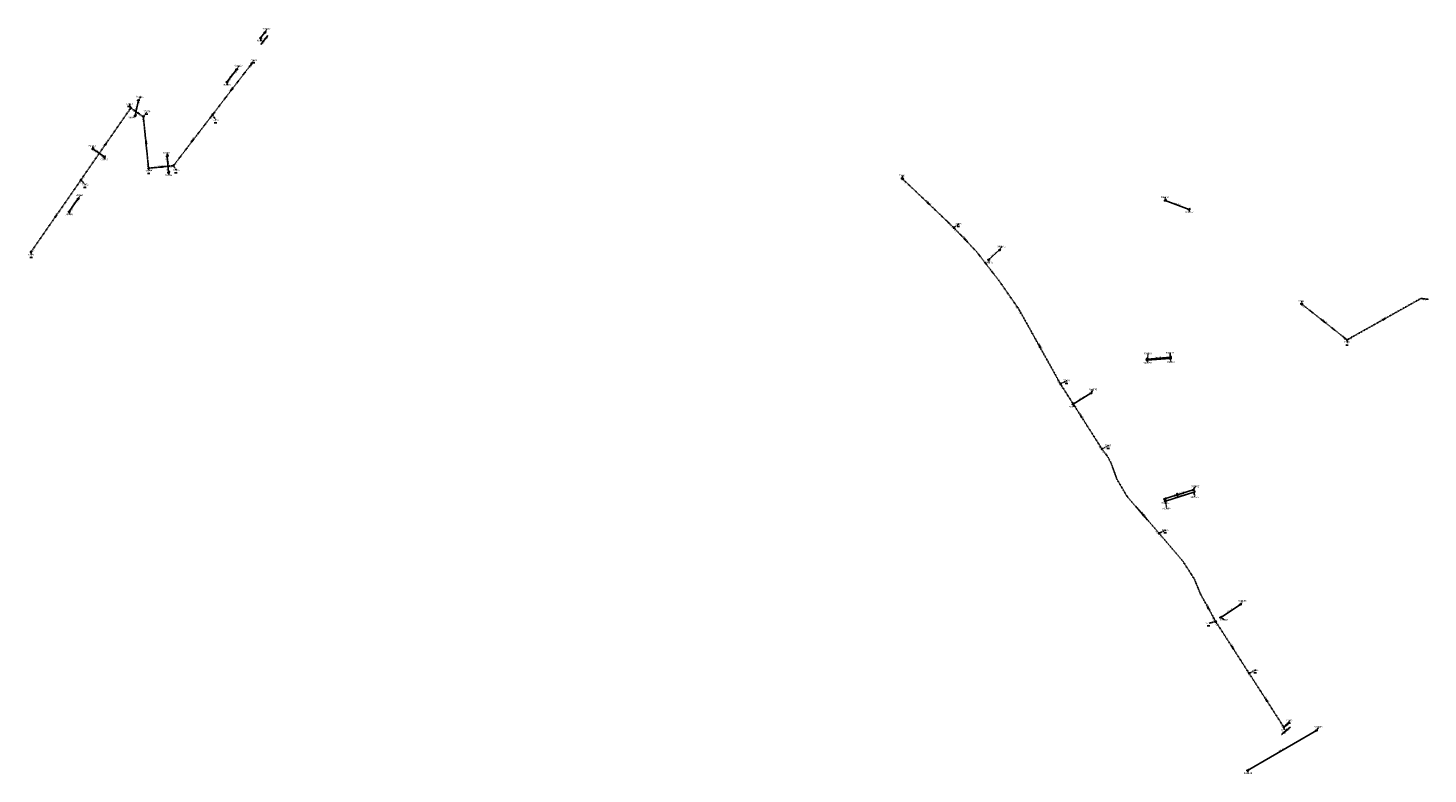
# Model space of a CAD drawing. Extents: x 188323 to 208361, y 565368 to 574910.
# Tile 247 of 256: x 202507 to 203705, y 572443 to 573081. Entities that reach past the tile are written whole.
import ezdxf

# ---------------------------------------------------------------- set-up
doc = ezdxf.new("R2010")
doc.units = 0
doc.linetypes.add('DASHDOT', pattern=[1, 0.5, -0.25, 0, -0.25])
doc.linetypes.add('DASHED', pattern=[0.75, 0.5, -0.25])
doc.layers.get('0').update_dxf_attribs({"linetype": 'CONTINUOUS'})
for name, color, linetype in [('RIO-AFM', 7, 'CONTINUOUS'), ('RIO-BOK', 7, 'CONTINUOUS'), ('RIO-DET', 7, 'CONTINUOUS'), ('RIO-KNP', 7, 'CONTINUOUS'), ('RIO-KNR', 7, 'CONTINUOUS'), ('RIO-LAG', 7, 'CONTINUOUS'), ('RIO-LAG_2B', 7, 'DASHED'), ('RIO-LEN', 7, 'CONTINUOUS'), ('RIO-MVD', 1, 'CONTINUOUS'), ('RIO-VRB', 6, 'DASHDOT'), ('RIO-VRH', 7, 'CONTINUOUS')]:
    doc.layers.add(name, color=color, linetype=linetype)
doc.styles.add('RIO-TXT', font='isocp.shx')

# ---------------------------------------------------------------- blocks, each defined once
blk = doc.blocks.new('L_VHR')
blk.add_lwpolyline([(-0.5, 0), (0.5, 0), (-0.5, 0.15), (-0.5, -0.15), (0.5, 0)])
blk = doc.blocks.new('L_VKT')
blk.add_line((0.3, 0.95), (-0.3, -0.05))
blk.add_lwpolyline([(0.3, 0.15), (0.3, 0.75), (-0.3, 0.75), (-0.3, 0.15)], close=True)
blk = doc.blocks.new('K_FIC')
blk.add_circle((0, 0), 0.0625)
at = {"style": 'RIO-TXT', "flags": 1}
blk.add_attdef('KNOOPNAAM', (2, 2), '', height=1, dxfattribs=at)
blk = doc.blocks.new('K_IPD')
blk.add_lwpolyline([(-0.496027, 0.307994), (0.503973, 0.307994), (0.003973, -0.558031)], close=True)
blk.add_solid([(-0.496027, 0.307994), (0.503973, 0.307994), (0.003973, -0.558031)])
at = {"style": 'RIO-TXT', "flags": 1}
blk.add_attdef('KNOOPNAAM', (2, 2), '', height=1, dxfattribs=at)
blk = doc.blocks.new('K_UTB')
blk.add_lwpolyline([(0.5, 0.15), (0.5, -0.3), (-0.5, -0.3), (-0.5, 0.15), (-0.45, 0.15), (-0.45, -0.25), (0, -0.25), (0.45, -0.25), (0.45, 0.15)], close=True)
blk.add_lwpolyline([(0.85, 0.6), (0.55, 0.65), (0.614828, 0.459583), (0.850842, 0.598937)])
blk.add_arc((0.85, -0.25), 0.85, 90, 180)
at = {"style": 'RIO-TXT', "flags": 1}
blk.add_attdef('KNOOPNAAM', (2, 2), '', height=1, dxfattribs=at)
blk = doc.blocks.new('1215_06______77102_____77103_')
at = {"layer": 'RIO-LAG_2B'}
blk.add_line((0, 0), (-7.455, -6.394), dxfattribs=at)
at = {"layer": 'RIO-VRH', "xscale": 2, "yscale": 2, "zscale": 2, "rotation": 220.5972}
blk.add_blockref('L_VHR', (-3.7275, -3.197), dxfattribs=at)
at = {"layer": 'RIO-AFM', "style": 'RIO-TXT'}
blk.add_text('r 200', height=0.9, rotation=400.5972, dxfattribs=at).set_placement((-4.8738, -3.5198))
at = {"layer": 'RIO-BOK', "style": 'RIO-TXT'}
for s, p in [('0.31', (-5.481, -6.5447)), ('0.71', (-1.7923, -3.3789))]:
    blk.add_text(s, height=0.9, rotation=400.5972, dxfattribs=at).set_placement(p)
at = {"layer": 'RIO-LEN', "style": 'RIO-TXT'}
blk.add_text('4m', height=0.9, rotation=400.5972, dxfattribs=at).set_placement((-6.1032, -4.5749))
blk = doc.blocks.new('1368_90______901262____901261_')
at = {"layer": 'RIO-LAG'}
blk.add_line((0, 0), (-5.92, -7.837), dxfattribs=at)
at = {"layer": 'RIO-AFM', "style": 'RIO-TXT'}
blk.add_text('r 315', height=0.9, rotation=412.9113, dxfattribs=at).set_placement((-4.0113, -4.4784))
at = {"layer": 'RIO-BOK', "style": 'RIO-TXT'}
for p in [(-3.9593, -7.5632), (-1.0307, -3.6835)]:
    blk.add_text('0.20', height=0.9, rotation=412.9113, dxfattribs=at).set_placement(p)
at = {"layer": 'RIO-LEN', "style": 'RIO-TXT'}
blk.add_text('6m', height=0.9, rotation=412.9113, dxfattribs=at).set_placement((-4.9873, -5.7714))

msp = doc.modelspace()

# ---------------------------------------------------------------- linework, layer by layer
at = {"layer": 'RIO-LAG'}
for p, q in [((202709.696, 573077.44), (202706.144, 573072.704)), ((202677.328, 573035.008), (202685.664, 573045.888)), ((202598.768, 573006.208), (202601.488, 573019.392)), ((202562.464, 572977.664), (202572.384, 572970.88)), ((202627.344, 572957.504), (202626.144, 572971.584)), ((202542.304, 572924.032), (202550.016, 572935.168)), ((203480.432, 572933.632), (203500.816, 572925.888)), ((203329.28, 572882.88), (203338.672, 572891.2)), ((203464.864, 572797.824), (203484.752, 572799.36)), ((203484.832, 572798.4), (203464.944, 572796.864)), ((203401.52, 572759.168), (203416.832, 572768.576)), ((203504.368, 572685.824), (203479.968, 572678.08)), ((203480.56, 572676.224), (203504.976, 572683.904)), ((203544.768, 572587.776), (203527.968, 572576.576)), ((203551.024, 572445.696), (203609.856, 572479.808))]:
    msp.add_line(p, q, dxfattribs=at)
at = {"layer": 'RIO-LAG_2B'}
for p, q in [((202664.96, 573006.976), (202698.4, 573050.624)), ((202552.256, 572951.104), (202594.912, 573012.8)), ((202594.912, 573012.8), (202605.744, 573005.312)), ((202605.744, 573005.312), (202610.208, 572961.216)), ((202631.488, 572963.328), (202664.96, 573006.976)), ((202610.208, 572961.216), (202631.488, 572963.328)), ((202509.584, 572889.408), (202552.256, 572951.104)), ((203255.68, 572952.064), (203299.456, 572910.336)), ((203597.52, 572844.736), (203636.112, 572814.272)), ((203390.736, 572776.576), (203355.12, 572840.576)), ((203426.272, 572720.896), (203390.736, 572776.576)), ((203552.256, 572528.768), (203523.664, 572573.12)), ((203581.984, 572482.688), (203552.256, 572528.768)), ((203585.072, 572485.312), (203581.984, 572482.688))]:
    msp.add_line(p, q, dxfattribs=at)
for points in [[(203299.456, 572910.336), (203318.816, 572889.92), (203337.92, 572865.216), (203355.12, 572840.576)], [(203636.112, 572814.272), (203699.328, 572849.664), (203705.312, 572849.024)], [(203475.152, 572648.704), (203447.824, 572680.192), (203439.008, 572695.168), (203434.176, 572708.672), (203431.296, 572714.112), (203426.272, 572720.896)], [(203523.664, 572573.12), (203510.592, 572596.8), (203505.28, 572609.664), (203495.808, 572624.384), (203475.152, 572648.704)]]:
    msp.add_lwpolyline(points, dxfattribs=at)
at = {"layer": 'RIO-VRB'}
for p, q in [((202706.14, 573072.71), (202706.6735, 573070.3816)), ((202709.7, 573077.42), (202711.6764, 573080.4758)), ((202685.67, 573045.92), (202687.6464, 573048.9758)), ((202698.4, 573050.64), (202700.3764, 573053.6958)), ((202677.33, 573035.01), (202677.8635, 573032.6816)), ((202601.49, 573019.38), (202603.4664, 573022.4358)), ((202594.92, 573012.77), (202593.8677, 573016.3594)), ((202605.75, 573005.28), (202609.0118, 573009.868)), ((202598.77, 573006.22), (202596.7944, 573004.5636)), ((202664.96, 573006.98), (202667.9969, 573002.4186)), ((202562.47, 572977.69), (202562.4697, 572980.465)), ((202626.14, 572971.6), (202626.1397, 572974.375)), ((202572.39, 572970.9), (202572.9235, 572968.5716)), ((202631.49, 572963.34), (202634.027, 572959.6447)), ((202552.25, 572951.09), (202556.1545, 572947.1359)), ((202610.21, 572961.22), (202610.7435, 572958.8916)), ((202627.35, 572957.48), (202627.8835, 572955.1516)), ((203255.68, 572952.08), (203255.6797, 572954.855)), ((202550.01, 572935.14), (202551.9864, 572938.1958)), ((203480.43, 572933.62), (203480.4297, 572936.395)), ((203500.81, 572925.89), (203501.3435, 572923.5616)), ((202542.31, 572924.02), (202542.8435, 572921.6916)), ((203299.46, 572910.33), (203303.8549, 572913.5677)), ((203338.67, 572891.21), (203340.6464, 572894.2658)), ((202509.58, 572889.42), (202510.1135, 572887.0916)), ((203329.28, 572882.86), (203329.8135, 572880.5316)), ((203597.52, 572844.72), (203597.5197, 572847.495)), ((203636.11, 572814.25), (203636.6435, 572811.9216)), ((203464.87, 572797.83), (203465.5771, 572794.5168)), ((203464.95, 572796.84), (203465.8306, 572802.538)), ((203484.75, 572799.39), (203484.7495, 572803.165)), ((203484.83, 572798.4), (203485.5371, 572795.0868)), ((203390.74, 572776.58), (203396.4486, 572779.358)), ((203416.84, 572768.59), (203418.8164, 572771.6458)), ((203401.52, 572759.2), (203402.0535, 572756.8716)), ((203426.28, 572720.9), (203431.9886, 572723.678)), ((203504.37, 572685.81), (203506.3464, 572688.8658)), ((203479.96, 572678.11), (203480.6671, 572674.7968)), ((203480.56, 572676.2), (203481.7876, 572669.9323)), ((203504.98, 572683.91), (203505.8606, 572679.612)), ((203475.15, 572648.68), (203480.8586, 572651.458)), ((203544.77, 572587.76), (203546.7464, 572590.8158)), ((203523.67, 572573.11), (203517.9621, 572571.7302)), ((203527.97, 572576.55), (203531.0914, 572574.6304)), ((203552.25, 572528.78), (203557.9586, 572531.558)), ((203581.99, 572482.66), (203582.5235, 572480.3316)), ((203585.07, 572485.3), (203587.0464, 572488.3558)), ((203609.85, 572479.8), (203611.8264, 572482.8558)), ((203551.02, 572445.68), (203551.5535, 572443.3516))]:
    msp.add_line(p, q, dxfattribs=at)

# ---------------------------------------------------------------- block references
at = {"layer": 'RIO-AFM', "xscale": 0.9, "yscale": 0.9, "zscale": 0.9}
for p, rotation in [((203490.7244, 572682.0375), 377.5058), ((203491.3321, 572680.1253), 17.5204)]:
    msp.add_blockref('L_VKT', p, dxfattribs=dict(at, rotation=rotation))
at = {"layer": 'RIO-DET'}
for name, p in [('1368_90______901262____901261_', (202712.192, 573074.944)), ('1215_06______77102_____77103_', (203587.568, 572482.816))]:
    msp.add_blockref(name, p, dxfattribs=at)
at = {"layer": 'RIO-KNP', "xscale": 1.25, "yscale": 1.25, "zscale": 1.25}
for name, p in [('K_UTB', (202706.144, 573072.704)), ('K_UTB', (202709.696, 573077.44)), ('K_UTB', (202685.664, 573045.888)), ('K_IPD', (202698.4, 573050.624)), ('K_UTB', (202677.328, 573035.008)), ('K_IPD', (202594.912, 573012.8)), ('K_UTB', (202601.488, 573019.392)), ('K_UTB', (202598.768, 573006.208)), ('K_IPD', (202605.744, 573005.312)), ('K_IPD', (202664.96, 573006.976)), ('K_UTB', (202562.464, 572977.664)), ('K_UTB', (202572.384, 572970.88)), ('K_UTB', (202626.144, 572971.584)), ('K_IPD', (202631.488, 572963.328)), ('K_IPD', (202552.256, 572951.104)), ('K_IPD', (202610.208, 572961.216)), ('K_UTB', (202627.344, 572957.504)), ('K_IPD', (203255.68, 572952.064)), ('K_UTB', (202550.016, 572935.168)), ('K_UTB', (203480.432, 572933.632)), ('K_UTB', (203500.816, 572925.888)), ('K_UTB', (202542.304, 572924.032)), ('K_IPD', (203299.456, 572910.336)), ('K_UTB', (203338.672, 572891.2)), ('K_IPD', (202509.584, 572889.408)), ('K_UTB', (203329.28, 572882.88)), ('K_IPD', (203597.52, 572844.736)), ('K_FIC', (203705.312, 572849.024)), ('K_FIC', (203355.12, 572840.576)), ('K_IPD', (203636.112, 572814.272)), ('K_UTB', (203464.864, 572797.824)), ('K_UTB', (203464.944, 572796.864)), ('K_UTB', (203484.752, 572799.36)), ('K_UTB', (203484.832, 572798.4)), ('K_IPD', (203390.736, 572776.576)), ('K_UTB', (203401.52, 572759.168)), ('K_UTB', (203416.832, 572768.576)), ('K_IPD', (203426.272, 572720.896)), ('K_UTB', (203504.368, 572685.824)), ('K_UTB', (203479.968, 572678.08)), ('K_UTB', (203480.56, 572676.224)), ('K_UTB', (203504.976, 572683.904)), ('K_IPD', (203475.152, 572648.704)), ('K_UTB', (203544.768, 572587.776)), ('K_IPD', (203523.664, 572573.12)), ('K_UTB', (203527.968, 572576.576)), ('K_IPD', (203552.256, 572528.768)), ('K_IPD', (203581.984, 572482.688)), ('K_IPD', (203585.072, 572485.312)), ('K_UTB', (203609.856, 572479.808)), ('K_UTB', (203551.024, 572445.696))]:
    msp.add_blockref(name, p, dxfattribs=at)
at = {"layer": 'RIO-VRH', "xscale": 2, "yscale": 2, "zscale": 2}
for p, rotation in [((202681.68, 573028.81), 232.5455), ((202600.335, 573009.025), 325.3359), ((202648.225, 572985.16), 232.5081), ((202573.585, 572981.93), 55.3191), ((202607.98, 572983.25), 455.7886), ((202620.85, 572962.28), 185.6887), ((203277.57, 572931.205), 316.364), ((202530.915, 572920.255), 55.3147), ((203309.135, 572900.14), 313.5196), ((203616.815, 572829.485), 321.7098), ((203667.715, 572831.96), 29.2613), ((203372.93, 572808.59), 119.0972), ((203408.51, 572748.74), 122.5555), ((203461.485, 572664.45), 130.9145), ((203517.13, 572584.945), 118.9311), ((203537.96, 572550.945), 122.8161), ((203567.12, 572505.72), 122.8213), ((203583.53, 572483.98), 220.5972)]:
    msp.add_blockref('L_VHR', p, dxfattribs=dict(at, rotation=rotation))

# ---------------------------------------------------------------- texts
at = {"layer": 'RIO-AFM', "style": 'RIO-TXT'}
for s, rotation, p in [('r 315', 52.5991, (202680.6107, 573040.125)), ('r 200', 52.5455, (202680.7903, 573028.4707)), ('r 315', 78.3142, (202599.4764, 573012.108)), ('r 200', 325.3359, (202599.9548, 573009.9003)), ('r 200', 52.5081, (202647.3353, 572984.8215)), ('r 315', 325.6128, (202567.0456, 572975.168)), ('r 200', 55.3191, (202572.713, 572981.5484)), ('r 200', 275.7886, (202608.4093, 572984.1079)), ('r 200', 5.6887, (202619.9943, 572962.6972)), ('r 315', 274.9065, (202627.1779, 572965.3907)), ('r 315', 55.2939, (202545.2877, 572929.1985)), ('r 200', 316.364, (203277.3413, 572932.1398)), ('r 500', 339.2307, (203490.0417, 572930.516)), ('r 200', 55.3147, (202530.0428, 572919.8731)), ('r 200', 313.5196, (203308.9455, 572901.0779)), ('r 400', 41.6407, (203333.0373, 572886.8702)), ('r 160', 321.7098, (203616.4982, 572830.3914)), ('r 160', 29.2613, (203666.7638, 572832.0002)), ('r 250', 299.0972, (203372.9928, 572809.5522)), ('r 800', 4.4864, (203473.9634, 572799.0451)), ('r 800', 364.4864, (203474.0426, 572798.0609)), ('r 400', 31.502, (203408.2279, 572763.8979)), ('r 250', 302.5555, (203408.5126, 572749.7033)), ('1450/1200', 377.5058, (203491.4967, 572682.2816)), ('1450/1200', 17.5204, (203492.1045, 572680.3692)), ('r 250', 310.9145, (203461.3417, 572665.3984)), ('r 200', 298.9311, (203517.1827, 572585.9001)), ('r 600', 393.7103, (203535.415, 572582.1259)), ('r 200', 302.816, (203537.9547, 572551.9058)), ('r 200', 302.8213, (203567.1152, 572506.6812)), ('r 400', 30.1097, (203579.4834, 572462.7661))]:
    msp.add_text(s, height=0.9, rotation=rotation, dxfattribs=at).set_placement(p)
at = {"layer": 'RIO-BOK', "style": 'RIO-TXT'}
for s, rotation, p in [('0.40', 52.5455, (202697.3461, 573046.9616)), ('0.20', 52.5991, (202679.2924, 573035.2718)), ('0.20', 52.5991, (202684.6197, 573042.2408)), ('-0.23', 55.3191, (202593.7386, 573008.6015)), ('-0.23', 325.3359, (202595.2762, 573010.8226)), ('0.20', 78.3142, (202600.4243, 573007.3074)), ('0.20', 78.3142, (202602.1404, 573015.6099)), ('-0.29', 325.3359, (202601.5848, 573006.4655)), ('-0.34', 275.7886, (202604.4991, 573003.7456)), ('0.12', 52.5081, (202663.9041, 573003.3028)), ('0.12', 52.5455, (202666.9226, 573007.24)), ('0.20', 325.6128, (202562.8356, 572975.7443)), ('0.20', 325.6128, (202568.6649, 572971.7597)), ('-0.24', 275.7886, (202608.4296, 572965.1602)), ('0.20', 274.9065, (202624.8656, 572970.085)), ('-0.14', 5.6887, (202627.5484, 572961.5404)), ('-0.14', 52.5081, (202633.4528, 572963.5987)), ('0.02', 55.3191, (202554.1977, 572951.4447)), ('-0.24', 5.6887, (202611.7417, 572959.9657)), ('0.20', 274.9065, (202625.6578, 572960.9081)), ('-0.19', 316.364, (203255.7281, 572950.1008)), ('0.02', 55.3147, (202551.3751, 572947.365)), ('0.20', 55.2939, (202544.2579, 572924.3738)), ('0.20', 55.2939, (202549.1338, 572931.4154)), ('-0.35', 316.364, (203295.5512, 572912.1724)), ('-0.35', 313.5196, (203299.4098, 572908.3509)), ('0.40', 55.3147, (202511.5277, 572889.7745)), ('-0.41', 304.9335, (203351.6384, 572843.169)), ('0.25', 321.7098, (203597.7523, 572842.7539)), ('0.13', 353.8177, (203701.6306, 572848.0131)), ('-0.41', 299.0972, (203354.5784, 572838.6958)), ('0.19', 321.7098, (203632.4667, 572815.3797)), ('0.19', 29.2613, (203638.0155, 572813.7129)), ('-0.29', 299.0972, (203387.5618, 572779.503)), ('-0.29', 302.5555, (203390.3143, 572774.6466)), ('-0.21', 302.5555, (203422.9271, 572723.6239)), ('-0.21', 306.4012, (203425.9849, 572718.9424)), ('-0.05', 310.9145, (203471.425, 572650.8774)), ('-0.05', 310.3743, (203474.9913, 572646.7066)), ('0.14', 298.9311, (203520.7359, 572575.5559)), ('0.14', 302.816, (203523.2531, 572571.1747)), ('0.22', 302.816, (203549.1707, 572531.0301)), ('0.22', 302.8213, (203551.8332, 572526.8446)), ('0.29', 302.8213, (203578.9116, 572484.9105))]:
    msp.add_text(s, height=0.9, rotation=rotation, dxfattribs=at).set_placement(p)
at = {"layer": 'RIO-KNR', "style": 'RIO-TXT'}
for s, p in [('901261', (202702.8485, 573069.6316)), ('901262', (202707.8514, 573079.7258)), ('901260', (202683.8214, 573048.2258)), ('77278', (202697.1889, 573052.9458)), ('901144', (202599.6414, 573021.6858)), ('901259', (202674.0385, 573031.9316)), ('77273', (202590.6802, 573015.6094)), ('77274', (202605.8243, 573009.118)), ('901145', (202592.9694, 573003.8136)), ('77277', (202664.8094, 573001.6686)), ('901143', (202558.6447, 572979.715)), ('901185', (202622.3147, 572973.625)), ('901142', (202569.0985, 572967.8216)), ('77275', (202607.556, 572958.1416)), ('901186', (202624.0585, 572954.4016)), ('77276', (202630.8395, 572958.8947)), ('77110', (203252.4922, 572954.105)), ('901141', (202548.1614, 572937.4458)), ('77272', (202552.967, 572946.3859)), ('900576', (203476.6047, 572935.645)), ('901100', (202539.0185, 572920.9416)), ('77109', (203300.6674, 572912.8177)), ('900577', (203497.5185, 572922.8116)), ('900573', (203336.8214, 572893.5158)), ('77271', (202506.926, 572886.3416)), ('900572', (203325.9885, 572879.7816)), ('77112', (203594.3322, 572846.745)), ('77113', (203633.456, 572811.1716)), ('900578', (203461.7521, 572793.7668)), ('900581', (203462.0056, 572801.788)), ('900579', (203480.9245, 572802.415)), ('900580', (203481.7121, 572794.3368)), ('77108', (203393.2611, 572778.608)), ('900575', (203414.9914, 572770.8958)), ('900574', (203398.2285, 572756.1216)), ('77107', (203428.8011, 572722.928)), ('900582', (203502.5214, 572688.1158)), ('900583', (203476.8421, 572674.0468)), ('900585', (203502.0356, 572678.862)), ('900584', (203477.9626, 572669.1823)), ('77106', (203477.6711, 572650.708)), ('900586', (203542.9214, 572590.0658)), ('77105', (203514.7746, 572570.9802)), ('900587', (203527.2664, 572573.8804)), ('77104', (203554.7711, 572530.808)), ('77102', (203583.8589, 572487.6058)), ('900589', (203608.0014, 572482.1058)), ('77103', (203579.336, 572479.5816)), ('900588', (203547.7285, 572442.6016))]:
    msp.add_text(s, height=1.5, dxfattribs=at).set_placement(p)
at = {"layer": 'RIO-LEN', "style": 'RIO-TXT'}
for s, rotation, p in [('14m', 52.5991, (202679.2989, 573038.4089)), ('55m', 52.5455, (202679.4769, 573026.7559)), ('13m', 78.3142, (202599.0392, 573009.9927)), ('13m', 325.3359, (202598.1775, 573011.1278)), ('44m', 275.7886, (202608.1904, 572986.2568)), ('12m', 325.6128, (202565.2623, 572976.387)), ('75m', 55.3191, (202571.4841, 572979.772)), ('55m', 52.5081, (202646.0208, 572983.1076)), ('21m', 5.6887, (202617.845, 572962.4831)), ('14m', 274.9065, (202626.9921, 572967.5427)), ('14m', 55.2939, (202544.058, 572927.4227)), ('61m', 316.364, (203275.7772, 572933.6295)), ('22m', 339.2307, (203488.0216, 572931.2807)), ('75m', 55.3147, (202528.8138, 572918.0969)), ('89m', 313.5196, (203307.4573, 572902.6434)), ('13m', 41.6407, (203331.4232, 572885.4349)), ('49m', 321.7098, (203614.8021, 572831.7289)), ('78m', 29.2613, (203664.8795, 572830.9443)), ('73m', 299.0972, (203371.9414, 572811.4391)), ('20m', 4.4864, (203471.81, 572798.8761)), ('20m', 364.4864, (203471.8893, 572797.8905)), ('18m', 31.502, (203406.3863, 572762.7691)), ('66m', 302.5555, (203407.3493, 572751.5232)), ('26m', 377.5058, (203488.15, 572681.2236)), ('26m', 17.5204, (203488.7574, 572679.3124)), ('88m', 310.9145, (203459.9261, 572667.0299)), ('90m', 298.9311, (203516.1367, 572587.79)), ('20m', 393.7103, (203533.619, 572580.9259)), ('53m', 302.816, (203536.7832, 572553.7205)), ('55m', 302.8213, (203565.9435, 572508.4958)), ('68m', 30.1097, (203577.6149, 572461.6824))]:
    msp.add_text(s, height=0.9, rotation=rotation, dxfattribs=at).set_placement(p)
at = {"layer": 'RIO-MVD', "style": 'RIO-TXT'}
for s, p in [('%%U1.80', (202698.8464, 573051.5458)), ('%%U1.80', (202592.3377, 573014.2094)), ('%%U1.80', (202607.4818, 573007.718)), ('%%U1.80', (202666.4669, 573000.2686)), ('%%U1.80', (202609.2135, 572956.7416)), ('%%U1.86', (202632.497, 572957.4947)), ('%%U1.15', (203254.1497, 572952.705)), ('%%U1.80', (202554.6245, 572944.9859)), ('%%U1.07', (203302.3249, 572911.4177)), ('%%U1.80', (202508.5835, 572884.9416)), ('%%U1.55', (203595.9897, 572845.345)), ('%%U1.51', (203635.1135, 572809.7716)), ('%%U1.74', (203394.9186, 572777.208)), ('%%U1.60', (203430.4586, 572721.528)), ('%%U1.82', (203479.3286, 572649.308)), ('%%U1.97', (203516.4321, 572569.5802)), ('%%U1.84', (203556.4286, 572529.408)), ('%%U1.75', (203585.5164, 572486.2058)), ('%%U1.68', (203580.9935, 572478.1816))]:
    msp.add_text(s, height=0.9, dxfattribs=at).set_placement(p)

doc.saveas('drawing.dxf')
